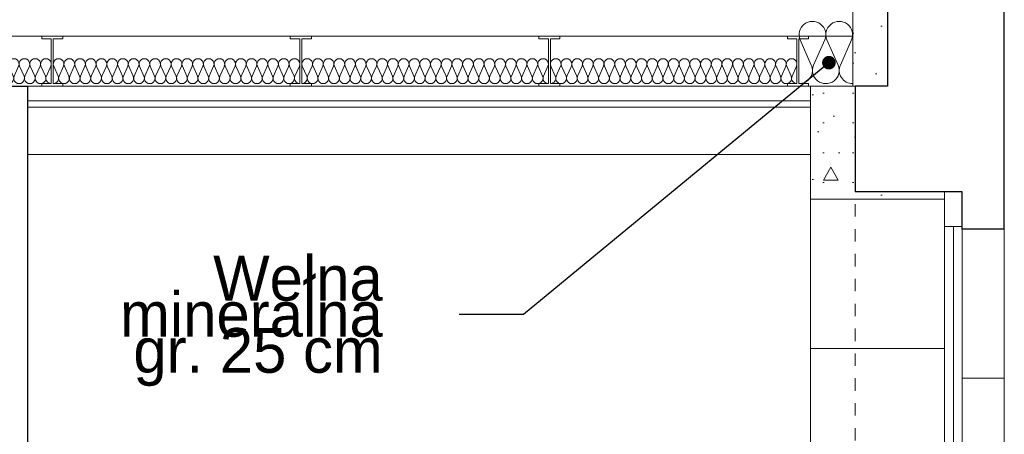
# Model space of a CAD drawing. Extents: x -396299 to -11759, y -15022 to 18278.
# Tile 71 of 205: x -227333 to -223372, y 2408 to 4075. Entities that reach past the tile are written whole.
import ezdxf

# ---------------------------------------------------------------- set-up
doc = ezdxf.new("R2010")
doc.units = 0
doc.header["$MEASUREMENT"] = 0
doc.linetypes.add('Hidden Line', pattern=[100, 50, -50])
for name, color, linetype in [('arch izolacje', 7, 'Continuous'), ('Arch ocieplenie', 7, 'Continuous'), ('INWENT STROPY', 7, 'Continuous')]:
    doc.layers.add(name, color=color, linetype=linetype)
for name, color, linetype, lineweight, true_color in [('arch izolacje_Nr_Pióra__24', 7, 'Continuous', 13, 0x029e21), ('Arch opisy_Nr_Pióra__3', 7, 'Continuous', 20, 0xff6600), ('INWENT STROPY_Nr_Pióra__2', 7, 'Continuous', 13, 0x7f7f7f), ('INWENT STROPY_Nr_Pióra__25', 7, 'Continuous', 15, 0x40a5ff), ('Inwentaryzacja Konst._Nr_Pióra__25', 7, 'Continuous', 15, 0x40a5ff)]:
    doc.layers.add(name, color=color, linetype=linetype, lineweight=lineweight, true_color=true_color)
for name, color, linetype, lineweight in [('Arch ocieplenie_Nr_Pióra__21', 7, 'Continuous', 13), ('INWENT STROPY_Nr_Pióra__21', 7, 'Continuous', 13), ('INWENT. OKNA_Nr_Pióra__21', 7, 'Continuous', 13), ('INWENT.ŚCIANY_Nr_Pióra__1', 7, 'Continuous', 25), ('INWENT.ŚCIANY_Nr_Pióra__21', 7, 'Continuous', 13)]:
    doc.layers.add(name, color=color, linetype=linetype, lineweight=lineweight)
doc.styles.add('GENERATED_STYLE_3', font='txt')
doc.dimstyles.new('GENERATED_STYLE__11', dxfattribs={"dimtxt": 0.18, "dimasz": 109.44, "dimexe": 0.18, "dimexo": 0.0625, "dimgap": 0.09, "dimtad": 0, "dimtih": 1, "dimtoh": 1, "dimdec": 4, "dimzin": 0, "dimdsep": 46, "dimcen": 0.09, "dimadec": 0, "dimazin": 0, "dimtfac": 1, "dimtdec": 4, "dimtmove": 0, "dimatfit": 3, "dimldrblk": 'ARROWHEAD_11', "dimfxl": 0, "dimtolj": 1, "dimtzin": 0, "dimarcsym": 0})
pattern_1 = [(0, (0, 0), (0, 623.5383), [60, -300]), (0, (180, 311.8), (0, 623.5383), [60, -300]), (60, (0, 0), (-540, 311.7692), [60, -300]), (60, (360, 0), (-540, 311.7692), [60, -300]), (120, (60, 0), (540, 311.7692), [60, -300]), (120, (420, 0), (540, 311.7692), [60, -300]), (0, (0, 60), (0, 120.000005), [0, -120.000005, 0, -180.00001]), (45, (60, 60), (-84.85282, 84.85282), [0, -90.000004, 0, -150.000006])]

# ---------------------------------------------------------------- blocks, each defined once
blk = doc.blocks.new('Ściana_10', base_point=(-223981.9, 4838.2))
at = {"layer": 'Arch ocieplenie_Nr_Pióra__21', "linetype": 'Continuous'}
h = blk.add_hatch(dxfattribs=at)
h.set_pattern_fill('Structural_Concrete', color=256, style=0, pattern_type=2)
h.set_pattern_definition(pattern_1)
h.paths.add_polyline_path([(-223981.9, 4838.2), (-223981.9, 3808.2), (-223841.9, 3808.2), (-223841.9, 4838.2)], flags=0)
for p, q in [((-223981.9, 4838.2), (-223981.9, 3808.2)), ((-223841.9, 4838.2), (-223981.9, 4838.2)), ((-223841.9, 3808.2), (-223841.9, 4838.2)), ((-223981.9, 3808.2), (-223841.9, 3808.2))]:
    blk.add_line(p, q, dxfattribs=at)
blk = doc.blocks.new('Ściana_19', base_point=(-223971.9, 3808.2))
at = {"layer": 'Arch ocieplenie_Nr_Pióra__21', "linetype": 'Continuous'}
h = blk.add_hatch(dxfattribs=at)
h.set_pattern_fill('Structural_Concrete', color=256, style=0, pattern_type=2)
h.set_pattern_definition(pattern_1)
h.paths.add_polyline_path([(-224151.9, 3808.2), (-224151.9, 3353.2), (-223971.9, 3383.2), (-223971.9, 3808.2)], flags=0)
for p, q in [((-224151.9, 3808.2), (-224151.9, 3353.2)), ((-223971.9, 3808.2), (-224151.9, 3808.2)), ((-223971.9, 3383.2), (-223971.9, 3808.2))]:
    blk.add_line(p, q, dxfattribs=at)
blk = doc.blocks.new('Ściana_28', base_point=(-223971.9, 3353.2))
at = {"layer": 'Arch ocieplenie_Nr_Pióra__21', "linetype": 'Continuous'}
h = blk.add_hatch(dxfattribs=at)
h.set_pattern_fill('Structural_Concrete', color=256, style=0, pattern_type=2)
h.set_pattern_definition(pattern_1)
h.paths.add_polyline_path([(-224151.9, 3353.2), (-223611.9, 3353.2), (-223611.9, 3383.2), (-223971.9, 3383.2)], flags=0)
for p, q in [((-223611.9, 3383.2), (-223971.9, 3383.2)), ((-223611.9, 3353.2), (-223611.9, 3383.2)), ((-224151.9, 3353.2), (-223611.9, 3353.2))]:
    blk.add_line(p, q, dxfattribs=at)
blk = doc.blocks.new('Izolacja cieplna 14_23', base_point=(-228197.9, 3818.2))
at = {"layer": 'INWENT STROPY_Nr_Pióra__2', "linetype": 'Continuous'}
for p, q in [((-228196.1, 3888.4), (-228178.1, 3848)), ((-228174.5, 3848), (-228156.6, 3888.4)), ((-228152.9, 3888.4), (-228135, 3848)), ((-228131.4, 3848), (-228113.4, 3888.4)), ((-228109.8, 3888.4), (-228091.9, 3848)), ((-228088.2, 3848), (-228070.3, 3888.4)), ((-228066.7, 3888.4), (-228048.7, 3848)), ((-228045.1, 3848), (-228027.2, 3888.4)), ((-228023.5, 3888.4), (-228005.6, 3848)), ((-228002, 3848), (-227984, 3888.4)), ((-227980.4, 3888.4), (-227962.5, 3848)), ((-227958.8, 3848), (-227940.9, 3888.4)), ((-227937.3, 3888.4), (-227919.3, 3848)), ((-227915.7, 3848), (-227897.8, 3888.4)), ((-227894.2, 3888.4), (-227876.2, 3848)), ((-227872.6, 3848), (-227854.6, 3888.4)), ((-227851, 3888.4), (-227833.1, 3848)), ((-227829.5, 3848), (-227811.5, 3888.4)), ((-227807.9, 3888.4), (-227790, 3848)), ((-227786.3, 3848), (-227768.4, 3888.4)), ((-227764.8, 3888.4), (-227746.8, 3848)), ((-227743.2, 3848), (-227725.3, 3888.4)), ((-227721.6, 3888.4), (-227703.7, 3848)), ((-227700.1, 3848), (-227682.1, 3888.4)), ((-227678.5, 3888.4), (-227660.6, 3848)), ((-227656.9, 3848), (-227639, 3888.4)), ((-227635.4, 3888.4), (-227617.4, 3848)), ((-227613.8, 3848), (-227595.9, 3888.4)), ((-227592.2, 3888.4), (-227574.3, 3848)), ((-227570.7, 3848), (-227552.7, 3888.4)), ((-227549.1, 3888.4), (-227531.2, 3848)), ((-227527.5, 3848), (-227509.6, 3888.4)), ((-227506, 3888.4), (-227488, 3848)), ((-227484.4, 3848), (-227466.5, 3888.4)), ((-227462.8, 3888.4), (-227444.9, 3848)), ((-227441.3, 3848), (-227423.3, 3888.4)), ((-227419.7, 3888.4), (-227401.8, 3848)), ((-227398.2, 3848), (-227380.2, 3888.4)), ((-227376.6, 3888.4), (-227358.6, 3848)), ((-227355, 3848), (-227337.1, 3888.4)), ((-227333.5, 3888.4), (-227315.5, 3848)), ((-227311.9, 3848), (-227294, 3888.4)), ((-227290.3, 3888.4), (-227272.4, 3848)), ((-227268.8, 3848), (-227250.8, 3888.4)), ((-227247.2, 3888.4), (-227229.3, 3848)), ((-227225.6, 3848), (-227207.7, 3888.4))]:
    blk.add_line(p, q, dxfattribs=at)
for centre, start_param, end_param in [((-228176.3, 3896.9), 5.870392, 9.837571), ((-228133.2, 3896.9), 5.870392, 9.837571), ((-228090.1, 3896.9), 5.870392, 9.837571), ((-228046.9, 3896.9), 5.870392, 9.837571), ((-228003.8, 3896.9), 5.870392, 9.837571), ((-227960.7, 3896.9), 5.870392, 9.837571), ((-227917.5, 3896.9), 5.870392, 9.837571), ((-227874.4, 3896.9), 5.870392, 9.837571), ((-227831.3, 3896.9), 5.870392, 9.837571), ((-227788.1, 3896.9), 5.870392, 9.837571), ((-227745, 3896.9), 5.870392, 9.837571), ((-227701.9, 3896.9), 5.870392, 9.837571), ((-227658.7, 3896.9), 5.870392, 9.837571), ((-227615.6, 3896.9), 5.870392, 9.837571), ((-227572.5, 3896.9), 5.870392, 9.837571), ((-227529.4, 3896.9), 5.870392, 9.837571), ((-227486.2, 3896.9), 5.870392, 9.837571), ((-227443.1, 3896.9), 5.870392, 9.837571), ((-227400, 3896.9), 5.870392, 9.837571), ((-227356.8, 3896.9), 5.870392, 9.837571), ((-227313.7, 3896.9), 5.870392, 9.837571), ((-227270.6, 3896.9), 5.870392, 9.837571), ((-227227.4, 3896.9), 5.870392, 9.837571), ((-228197.9, 3839.4), 4.712389, 6.695979), ((-228154.7, 3839.4), 2.7288, 6.695979), ((-228111.6, 3839.4), 2.7288, 6.695979), ((-228068.5, 3839.4), 2.7288, 6.695979), ((-228025.4, 3839.4), 2.7288, 6.695979), ((-227982.2, 3839.4), 2.7288, 6.695979), ((-227939.1, 3839.4), 2.7288, 6.695979), ((-227896, 3839.4), 2.7288, 6.695979), ((-227852.8, 3839.4), 2.7288, 6.695979), ((-227809.7, 3839.4), 2.7288, 6.695979), ((-227766.6, 3839.4), 2.7288, 6.695979), ((-227723.4, 3839.4), 2.7288, 6.695979), ((-227680.3, 3839.4), 2.7288, 6.695979), ((-227637.2, 3839.4), 2.7288, 6.695979), ((-227594.1, 3839.4), 2.7288, 6.695979), ((-227550.9, 3839.4), 2.7288, 6.695979), ((-227507.8, 3839.4), 2.7288, 6.695979), ((-227464.7, 3839.4), 2.7288, 6.695979), ((-227421.5, 3839.4), 2.7288, 6.695979), ((-227378.4, 3839.4), 2.7288, 6.695979), ((-227335.3, 3839.4), 2.7288, 6.695979), ((-227292.1, 3839.4), 2.7288, 6.695979), ((-227249, 3839.4), 2.7288, 6.695979), ((-227205.9, 3839.4), 2.7288, 4.712389)]:
    blk.add_ellipse(centre, major_axis=(21.6, 0), ratio=0.986209, start_param=start_param, end_param=end_param, dxfattribs=at)
blk = doc.blocks.new('Izolacja cieplna 14_28', base_point=(-225197.9, 3818.2))
at = {"layer": 'INWENT STROPY_Nr_Pióra__2', "linetype": 'Continuous'}
for p, q in [((-225196.1, 3888.4), (-225178.1, 3848)), ((-225174.5, 3848), (-225156.6, 3888.4)), ((-225152.9, 3888.4), (-225135, 3848)), ((-225131.4, 3848), (-225113.4, 3888.4)), ((-225109.8, 3888.4), (-225091.9, 3848)), ((-225088.2, 3848), (-225070.3, 3888.4)), ((-225066.7, 3888.4), (-225048.7, 3848)), ((-225045.1, 3848), (-225027.2, 3888.4)), ((-225023.5, 3888.4), (-225005.6, 3848)), ((-225002, 3848), (-224984, 3888.4)), ((-224980.4, 3888.4), (-224962.5, 3848)), ((-224958.8, 3848), (-224940.9, 3888.4)), ((-224937.3, 3888.4), (-224919.3, 3848)), ((-224915.7, 3848), (-224897.8, 3888.4)), ((-224894.2, 3888.4), (-224876.2, 3848)), ((-224872.6, 3848), (-224854.6, 3888.4)), ((-224851, 3888.4), (-224833.1, 3848)), ((-224829.5, 3848), (-224811.5, 3888.4)), ((-224807.9, 3888.4), (-224790, 3848)), ((-224786.3, 3848), (-224768.4, 3888.4)), ((-224764.8, 3888.4), (-224746.8, 3848)), ((-224743.2, 3848), (-224725.3, 3888.4)), ((-224721.6, 3888.4), (-224703.7, 3848)), ((-224700.1, 3848), (-224682.1, 3888.4)), ((-224678.5, 3888.4), (-224660.6, 3848)), ((-224656.9, 3848), (-224639, 3888.4)), ((-224635.4, 3888.4), (-224617.4, 3848)), ((-224613.8, 3848), (-224595.9, 3888.4)), ((-224592.2, 3888.4), (-224574.3, 3848)), ((-224570.7, 3848), (-224552.7, 3888.4)), ((-224549.1, 3888.4), (-224531.2, 3848)), ((-224527.5, 3848), (-224509.6, 3888.4)), ((-224506, 3888.4), (-224488, 3848)), ((-224484.4, 3848), (-224466.5, 3888.4)), ((-224462.8, 3888.4), (-224444.9, 3848)), ((-224441.3, 3848), (-224423.3, 3888.4)), ((-224419.7, 3888.4), (-224401.8, 3848)), ((-224398.2, 3848), (-224380.2, 3888.4)), ((-224376.6, 3888.4), (-224358.6, 3848)), ((-224355, 3848), (-224337.1, 3888.4)), ((-224333.5, 3888.4), (-224315.5, 3848)), ((-224311.9, 3848), (-224294, 3888.4)), ((-224290.3, 3888.4), (-224272.4, 3848)), ((-224268.8, 3848), (-224250.8, 3888.4)), ((-224247.2, 3888.4), (-224229.3, 3848)), ((-224225.6, 3848), (-224207.7, 3888.4))]:
    blk.add_line(p, q, dxfattribs=at)
for centre, start_param, end_param in [((-225176.3, 3896.9), 5.870392, 9.837571), ((-225133.2, 3896.9), 5.870392, 9.837571), ((-225090.1, 3896.9), 5.870392, 9.837571), ((-225046.9, 3896.9), 5.870392, 9.837571), ((-225003.8, 3896.9), 5.870392, 9.837571), ((-224960.7, 3896.9), 5.870392, 9.837571), ((-224917.5, 3896.9), 5.870392, 9.837571), ((-224874.4, 3896.9), 5.870392, 9.837571), ((-224831.3, 3896.9), 5.870392, 9.837571), ((-224788.1, 3896.9), 5.870392, 9.837571), ((-224745, 3896.9), 5.870392, 9.837571), ((-224701.9, 3896.9), 5.870392, 9.837571), ((-224658.7, 3896.9), 5.870392, 9.837571), ((-224615.6, 3896.9), 5.870392, 9.837571), ((-224572.5, 3896.9), 5.870392, 9.837571), ((-224529.4, 3896.9), 5.870392, 9.837571), ((-224486.2, 3896.9), 5.870392, 9.837571), ((-224443.1, 3896.9), 5.870392, 9.837571), ((-224400, 3896.9), 5.870392, 9.837571), ((-224356.8, 3896.9), 5.870392, 9.837571), ((-224313.7, 3896.9), 5.870392, 9.837571), ((-224270.6, 3896.9), 5.870392, 9.837571), ((-224227.4, 3896.9), 5.870392, 9.837571), ((-225197.9, 3839.4), 4.712389, 6.695979), ((-225154.7, 3839.4), 2.7288, 6.695979), ((-225111.6, 3839.4), 2.7288, 6.695979), ((-225068.5, 3839.4), 2.7288, 6.695979), ((-225025.4, 3839.4), 2.7288, 6.695979), ((-224982.2, 3839.4), 2.7288, 6.695979), ((-224939.1, 3839.4), 2.7288, 6.695979), ((-224896, 3839.4), 2.7288, 6.695979), ((-224852.8, 3839.4), 2.7288, 6.695979), ((-224809.7, 3839.4), 2.7288, 6.695979), ((-224766.6, 3839.4), 2.7288, 6.695979), ((-224723.4, 3839.4), 2.7288, 6.695979), ((-224680.3, 3839.4), 2.7288, 6.695979), ((-224637.2, 3839.4), 2.7288, 6.695979), ((-224594.1, 3839.4), 2.7288, 6.695979), ((-224550.9, 3839.4), 2.7288, 6.695979), ((-224507.8, 3839.4), 2.7288, 6.695979), ((-224464.7, 3839.4), 2.7288, 6.695979), ((-224421.5, 3839.4), 2.7288, 6.695979), ((-224378.4, 3839.4), 2.7288, 6.695979), ((-224335.3, 3839.4), 2.7288, 6.695979), ((-224292.1, 3839.4), 2.7288, 6.695979), ((-224249, 3839.4), 2.7288, 6.695979), ((-224205.9, 3839.4), 2.7288, 4.712389)]:
    blk.add_ellipse(centre, major_axis=(21.6, 0), ratio=0.986209, start_param=start_param, end_param=end_param, dxfattribs=at)
blk = doc.blocks.new('Izolacja cieplna 14_80', base_point=(-227197.9, 3818.2))
at = {"layer": 'INWENT STROPY_Nr_Pióra__2', "linetype": 'Continuous'}
for p, q in [((-227196.1, 3888.4), (-227178.1, 3848)), ((-227174.5, 3848), (-227156.6, 3888.4)), ((-227152.9, 3888.4), (-227135, 3848)), ((-227131.4, 3848), (-227113.4, 3888.4)), ((-227109.8, 3888.4), (-227091.9, 3848)), ((-227088.2, 3848), (-227070.3, 3888.4)), ((-227066.7, 3888.4), (-227048.7, 3848)), ((-227045.1, 3848), (-227027.2, 3888.4)), ((-227023.5, 3888.4), (-227005.6, 3848)), ((-227002, 3848), (-226984, 3888.4)), ((-226980.4, 3888.4), (-226962.5, 3848)), ((-226958.8, 3848), (-226940.9, 3888.4)), ((-226937.3, 3888.4), (-226919.3, 3848)), ((-226915.7, 3848), (-226897.8, 3888.4)), ((-226894.2, 3888.4), (-226876.2, 3848)), ((-226872.6, 3848), (-226854.6, 3888.4)), ((-226851, 3888.4), (-226833.1, 3848)), ((-226829.5, 3848), (-226811.5, 3888.4)), ((-226807.9, 3888.4), (-226790, 3848)), ((-226786.3, 3848), (-226768.4, 3888.4)), ((-226764.8, 3888.4), (-226746.8, 3848)), ((-226743.2, 3848), (-226725.3, 3888.4)), ((-226721.6, 3888.4), (-226703.7, 3848)), ((-226700.1, 3848), (-226682.1, 3888.4)), ((-226678.5, 3888.4), (-226660.6, 3848)), ((-226656.9, 3848), (-226639, 3888.4)), ((-226635.4, 3888.4), (-226617.4, 3848)), ((-226613.8, 3848), (-226595.9, 3888.4)), ((-226592.2, 3888.4), (-226574.3, 3848)), ((-226570.7, 3848), (-226552.7, 3888.4)), ((-226549.1, 3888.4), (-226531.2, 3848)), ((-226527.5, 3848), (-226509.6, 3888.4)), ((-226506, 3888.4), (-226488, 3848)), ((-226484.4, 3848), (-226466.5, 3888.4)), ((-226462.8, 3888.4), (-226444.9, 3848)), ((-226441.3, 3848), (-226423.3, 3888.4)), ((-226419.7, 3888.4), (-226401.8, 3848)), ((-226398.2, 3848), (-226380.2, 3888.4)), ((-226376.6, 3888.4), (-226358.6, 3848)), ((-226355, 3848), (-226337.1, 3888.4)), ((-226333.5, 3888.4), (-226315.5, 3848)), ((-226311.9, 3848), (-226294, 3888.4)), ((-226290.3, 3888.4), (-226272.4, 3848)), ((-226268.8, 3848), (-226250.8, 3888.4)), ((-226247.2, 3888.4), (-226229.3, 3848)), ((-226225.6, 3848), (-226207.7, 3888.4))]:
    blk.add_line(p, q, dxfattribs=at)
for centre, start_param, end_param in [((-227176.3, 3896.9), 5.870392, 9.837571), ((-227133.2, 3896.9), 5.870392, 9.837571), ((-227090.1, 3896.9), 5.870392, 9.837571), ((-227046.9, 3896.9), 5.870392, 9.837571), ((-227003.8, 3896.9), 5.870392, 9.837571), ((-226960.7, 3896.9), 5.870392, 9.837571), ((-226917.5, 3896.9), 5.870392, 9.837571), ((-226874.4, 3896.9), 5.870392, 9.837571), ((-226831.3, 3896.9), 5.870392, 9.837571), ((-226788.1, 3896.9), 5.870392, 9.837571), ((-226745, 3896.9), 5.870392, 9.837571), ((-226701.9, 3896.9), 5.870392, 9.837571), ((-226658.7, 3896.9), 5.870392, 9.837571), ((-226615.6, 3896.9), 5.870392, 9.837571), ((-226572.5, 3896.9), 5.870392, 9.837571), ((-226529.4, 3896.9), 5.870392, 9.837571), ((-226486.2, 3896.9), 5.870392, 9.837571), ((-226443.1, 3896.9), 5.870392, 9.837571), ((-226400, 3896.9), 5.870392, 9.837571), ((-226356.8, 3896.9), 5.870392, 9.837571), ((-226313.7, 3896.9), 5.870392, 9.837571), ((-226270.6, 3896.9), 5.870392, 9.837571), ((-226227.4, 3896.9), 5.870392, 9.837571), ((-227197.9, 3839.4), 4.712389, 6.695979), ((-227154.7, 3839.4), 2.7288, 6.695979), ((-227111.6, 3839.4), 2.7288, 6.695979), ((-227068.5, 3839.4), 2.7288, 6.695979), ((-227025.4, 3839.4), 2.7288, 6.695979), ((-226982.2, 3839.4), 2.7288, 6.695979), ((-226939.1, 3839.4), 2.7288, 6.695979), ((-226896, 3839.4), 2.7288, 6.695979), ((-226852.8, 3839.4), 2.7288, 6.695979), ((-226809.7, 3839.4), 2.7288, 6.695979), ((-226766.6, 3839.4), 2.7288, 6.695979), ((-226723.4, 3839.4), 2.7288, 6.695979), ((-226680.3, 3839.4), 2.7288, 6.695979), ((-226637.2, 3839.4), 2.7288, 6.695979), ((-226594.1, 3839.4), 2.7288, 6.695979), ((-226550.9, 3839.4), 2.7288, 6.695979), ((-226507.8, 3839.4), 2.7288, 6.695979), ((-226464.7, 3839.4), 2.7288, 6.695979), ((-226421.5, 3839.4), 2.7288, 6.695979), ((-226378.4, 3839.4), 2.7288, 6.695979), ((-226335.3, 3839.4), 2.7288, 6.695979), ((-226292.1, 3839.4), 2.7288, 6.695979), ((-226249, 3839.4), 2.7288, 6.695979), ((-226205.9, 3839.4), 2.7288, 4.712389)]:
    blk.add_ellipse(centre, major_axis=(21.6, 0), ratio=0.986209, start_param=start_param, end_param=end_param, dxfattribs=at)
blk = doc.blocks.new('Izolacja cieplna 14_81', base_point=(-226197.9, 3818.2))
at = {"layer": 'INWENT STROPY_Nr_Pióra__2', "linetype": 'Continuous'}
for p, q in [((-226196.1, 3888.4), (-226178.1, 3848)), ((-226174.5, 3848), (-226156.6, 3888.4)), ((-226152.9, 3888.4), (-226135, 3848)), ((-226131.4, 3848), (-226113.4, 3888.4)), ((-226109.8, 3888.4), (-226091.9, 3848)), ((-226088.2, 3848), (-226070.3, 3888.4)), ((-226066.7, 3888.4), (-226048.7, 3848)), ((-226045.1, 3848), (-226027.2, 3888.4)), ((-226023.5, 3888.4), (-226005.6, 3848)), ((-226002, 3848), (-225984, 3888.4)), ((-225980.4, 3888.4), (-225962.5, 3848)), ((-225958.8, 3848), (-225940.9, 3888.4)), ((-225937.3, 3888.4), (-225919.3, 3848)), ((-225915.7, 3848), (-225897.8, 3888.4)), ((-225894.2, 3888.4), (-225876.2, 3848)), ((-225872.6, 3848), (-225854.6, 3888.4)), ((-225851, 3888.4), (-225833.1, 3848)), ((-225829.5, 3848), (-225811.5, 3888.4)), ((-225807.9, 3888.4), (-225790, 3848)), ((-225786.3, 3848), (-225768.4, 3888.4)), ((-225764.8, 3888.4), (-225746.8, 3848)), ((-225743.2, 3848), (-225725.3, 3888.4)), ((-225721.6, 3888.4), (-225703.7, 3848)), ((-225700.1, 3848), (-225682.1, 3888.4)), ((-225678.5, 3888.4), (-225660.6, 3848)), ((-225656.9, 3848), (-225639, 3888.4)), ((-225635.4, 3888.4), (-225617.4, 3848)), ((-225613.8, 3848), (-225595.9, 3888.4)), ((-225592.2, 3888.4), (-225574.3, 3848)), ((-225570.7, 3848), (-225552.7, 3888.4)), ((-225549.1, 3888.4), (-225531.2, 3848)), ((-225527.5, 3848), (-225509.6, 3888.4)), ((-225506, 3888.4), (-225488, 3848)), ((-225484.4, 3848), (-225466.5, 3888.4)), ((-225462.8, 3888.4), (-225444.9, 3848)), ((-225441.3, 3848), (-225423.3, 3888.4)), ((-225419.7, 3888.4), (-225401.8, 3848)), ((-225398.2, 3848), (-225380.2, 3888.4)), ((-225376.6, 3888.4), (-225358.6, 3848)), ((-225355, 3848), (-225337.1, 3888.4)), ((-225333.5, 3888.4), (-225315.5, 3848)), ((-225311.9, 3848), (-225294, 3888.4)), ((-225290.3, 3888.4), (-225272.4, 3848)), ((-225268.8, 3848), (-225250.8, 3888.4)), ((-225247.2, 3888.4), (-225229.3, 3848)), ((-225225.6, 3848), (-225207.7, 3888.4))]:
    blk.add_line(p, q, dxfattribs=at)
for centre, start_param, end_param in [((-226176.3, 3896.9), 5.870392, 9.837571), ((-226133.2, 3896.9), 5.870392, 9.837571), ((-226090.1, 3896.9), 5.870392, 9.837571), ((-226046.9, 3896.9), 5.870392, 9.837571), ((-226003.8, 3896.9), 5.870392, 9.837571), ((-225960.7, 3896.9), 5.870392, 9.837571), ((-225917.5, 3896.9), 5.870392, 9.837571), ((-225874.4, 3896.9), 5.870392, 9.837571), ((-225831.3, 3896.9), 5.870392, 9.837571), ((-225788.1, 3896.9), 5.870392, 9.837571), ((-225745, 3896.9), 5.870392, 9.837571), ((-225701.9, 3896.9), 5.870392, 9.837571), ((-225658.7, 3896.9), 5.870392, 9.837571), ((-225615.6, 3896.9), 5.870392, 9.837571), ((-225572.5, 3896.9), 5.870392, 9.837571), ((-225529.4, 3896.9), 5.870392, 9.837571), ((-225486.2, 3896.9), 5.870392, 9.837571), ((-225443.1, 3896.9), 5.870392, 9.837571), ((-225400, 3896.9), 5.870392, 9.837571), ((-225356.8, 3896.9), 5.870392, 9.837571), ((-225313.7, 3896.9), 5.870392, 9.837571), ((-225270.6, 3896.9), 5.870392, 9.837571), ((-225227.4, 3896.9), 5.870392, 9.837571), ((-226197.9, 3839.4), 4.712389, 6.695979), ((-226154.7, 3839.4), 2.7288, 6.695979), ((-226111.6, 3839.4), 2.7288, 6.695979), ((-226068.5, 3839.4), 2.7288, 6.695979), ((-226025.4, 3839.4), 2.7288, 6.695979), ((-225982.2, 3839.4), 2.7288, 6.695979), ((-225939.1, 3839.4), 2.7288, 6.695979), ((-225896, 3839.4), 2.7288, 6.695979), ((-225852.8, 3839.4), 2.7288, 6.695979), ((-225809.7, 3839.4), 2.7288, 6.695979), ((-225766.6, 3839.4), 2.7288, 6.695979), ((-225723.4, 3839.4), 2.7288, 6.695979), ((-225680.3, 3839.4), 2.7288, 6.695979), ((-225637.2, 3839.4), 2.7288, 6.695979), ((-225594.1, 3839.4), 2.7288, 6.695979), ((-225550.9, 3839.4), 2.7288, 6.695979), ((-225507.8, 3839.4), 2.7288, 6.695979), ((-225464.7, 3839.4), 2.7288, 6.695979), ((-225421.5, 3839.4), 2.7288, 6.695979), ((-225378.4, 3839.4), 2.7288, 6.695979), ((-225335.3, 3839.4), 2.7288, 6.695979), ((-225292.1, 3839.4), 2.7288, 6.695979), ((-225249, 3839.4), 2.7288, 6.695979), ((-225205.9, 3839.4), 2.7288, 4.712389)]:
    blk.add_ellipse(centre, major_axis=(21.6, 0), ratio=0.986209, start_param=start_param, end_param=end_param, dxfattribs=at)
blk = doc.blocks.new('Izolacja cieplna 14_82', base_point=(-223981.9, 3818.2))
at = {"layer": 'arch izolacje_Nr_Pióra__24', "linetype": 'Continuous'}
for p, q in [((-224148.4, 3892.7), (-224193.3, 3993.7)), ((-224094.4, 3993.7), (-224139.3, 3892.7)), ((-224040.4, 3892.7), (-224085.3, 3993.7)), ((-223986.4, 3993.7), (-224031.3, 3892.7))]:
    blk.add_line(p, q, dxfattribs=at)
for centre, start_param, end_param in [((-224143.9, 4015), 2.728799, 6.695979), ((-224035.9, 4015), 2.728799, 6.695979), ((-224197.9, 3871.3), 1.570796, 3.554385), ((-224089.9, 3871.3), 5.870392, 9.837571), ((-223981.9, 3871.3), 5.870392, 7.853982)]:
    blk.add_ellipse(centre, major_axis=(-54, 0), ratio=0.984621, start_param=start_param, end_param=end_param, dxfattribs=at)
blk = doc.blocks.new('ARROWHEAD_11')
at = {"color": 0, "linetype": 'Continuous', "lineweight": 0}
blk.add_line((0, 0), (-1, 0), dxfattribs=at)
at = {"color": 0, "linetype": 'Continuous', "lineweight": 0, "const_width": 0.25, "flags": 128}
blk.add_lwpolyline([(-0.125, 0, 1), (0.125, 0, 1)], format="xyb", close=True, dxfattribs=at)

msp = doc.modelspace()

# ---------------------------------------------------------------- linework, layer by layer
at = {"layer": 'Arch ocieplenie_Nr_Pióra__21', "linetype": 'Continuous'}
for p, q in [((-224151.9, 3353.2), (-224151.9, 1053.2)), ((-224151.9, 2753.2), (-223611.9, 2753.2))]:
    msp.add_line(p, q, dxfattribs=at)
at = {"layer": 'INWENT STROPY_Nr_Pióra__2', "linetype": 'Continuous'}
msp.add_line((-227301.9, 3533.2), (-224151.9, 3533.2), dxfattribs=at)
at = {"layer": 'INWENT STROPY_Nr_Pióra__21', "linetype": 'Continuous'}
for p, q in [((-224151.9, 3748.2), (-227301.9, 3748.2)), ((-224151.9, 3723.2), (-227301.9, 3723.2))]:
    msp.add_line(p, q, dxfattribs=at)
at = {"layer": 'INWENT STROPY_Nr_Pióra__25', "linetype": 'Continuous'}
for p, q in [((-227244.4, 3998.2), (-227244.4, 4008.2)), ((-227159.4, 4008.2), (-227244.4, 4008.2)), ((-227159.4, 3998.2), (-227159.4, 4008.2)), ((-226244.4, 3998.2), (-226244.4, 4008.2)), ((-226159.4, 4008.2), (-226244.4, 4008.2)), ((-226159.4, 3998.2), (-226159.4, 4008.2)), ((-225159.4, 4008.2), (-225244.4, 4008.2)), ((-225244.4, 3998.2), (-225244.4, 4008.2)), ((-225159.4, 3998.2), (-225159.4, 4008.2)), ((-224244.4, 3998.2), (-224244.4, 4008.2)), ((-224159.4, 4008.2), (-224244.4, 4008.2)), ((-224159.4, 3998.2), (-224159.4, 4008.2)), ((-227205.9, 3998.2), (-227244.4, 3998.2)), ((-227205.9, 3818.2), (-227205.9, 3998.2)), ((-227159.4, 3998.2), (-227197.9, 3998.2)), ((-227197.9, 3818.2), (-227197.9, 3998.2)), ((-226205.9, 3998.2), (-226244.4, 3998.2)), ((-226205.9, 3818.2), (-226205.9, 3998.2)), ((-226197.9, 3818.2), (-226197.9, 3998.2)), ((-226159.4, 3998.2), (-226197.9, 3998.2)), ((-225205.9, 3998.2), (-225244.4, 3998.2)), ((-225205.9, 3818.2), (-225205.9, 3998.2)), ((-225197.9, 3818.2), (-225197.9, 3998.2)), ((-225159.4, 3998.2), (-225197.9, 3998.2)), ((-224205.9, 3998.2), (-224244.4, 3998.2)), ((-224205.9, 3818.2), (-224205.9, 3998.2)), ((-224159.4, 3998.2), (-224197.9, 3998.2)), ((-224197.9, 3818.2), (-224197.9, 3998.2)), ((-227244.4, 3808.2), (-227244.4, 3818.2)), ((-227205.9, 3818.2), (-227244.4, 3818.2)), ((-227159.4, 3808.2), (-227244.4, 3808.2)), ((-227159.4, 3818.2), (-227197.9, 3818.2)), ((-227159.4, 3818.2), (-227159.4, 3808.2)), ((-226205.9, 3818.2), (-226244.4, 3818.2)), ((-226244.4, 3808.2), (-226244.4, 3818.2)), ((-226159.4, 3808.2), (-226244.4, 3808.2)), ((-226159.4, 3818.2), (-226197.9, 3818.2)), ((-226159.4, 3818.2), (-226159.4, 3808.2)), ((-225205.9, 3818.2), (-225244.4, 3818.2)), ((-225244.4, 3808.2), (-225244.4, 3818.2)), ((-225159.4, 3808.2), (-225244.4, 3808.2)), ((-225159.4, 3818.2), (-225197.9, 3818.2)), ((-225159.4, 3818.2), (-225159.4, 3808.2)), ((-224244.4, 3808.2), (-224244.4, 3818.2)), ((-224205.9, 3818.2), (-224244.4, 3818.2)), ((-224159.4, 3808.2), (-224244.4, 3808.2)), ((-224159.4, 3818.2), (-224197.9, 3818.2)), ((-224159.4, 3818.2), (-224159.4, 3808.2))]:
    msp.add_line(p, q, dxfattribs=at)
at = {"layer": 'INWENT. OKNA_Nr_Pióra__21', "linetype": 'Continuous'}
for p, q in [((-223611.9, 1053.2), (-223611.9, 3383.2)), ((-223611.9, 3383.2), (-223541.9, 3383.2)), ((-223541.9, 3383.2), (-223541.9, 1053.2)), ((-223611.9, 3243.2), (-223541.9, 3243.2)), ((-223576.9, 3243.2), (-223576.9, 1163.2))]:
    msp.add_line(p, q, dxfattribs=at)
at = {"layer": 'INWENT.ŚCIANY_Nr_Pióra__1', "linetype": 'Continuous'}
for p, q in [((-223371.9, 3233.2), (-223371.9, 4838.2)), ((-223841.9, 4808.2), (-223841.9, 3808.2)), ((-227481.9, 3808.2), (-227301.9, 3808.2)), ((-227301.9, 3808.2), (-227301.9, -3701.8)), ((-223971.9, 3808.2), (-223971.9, 3383.2)), ((-223841.9, 3808.2), (-223971.9, 3808.2)), ((-223541.9, 3383.2), (-223971.9, 3383.2)), ((-223541.9, 3233.2), (-223541.9, 3383.2)), ((-223371.9, 3233.2), (-223541.9, 3233.2))]:
    msp.add_line(p, q, dxfattribs=at)
at = {"layer": 'INWENT.ŚCIANY_Nr_Pióra__21', "linetype": 'Hidden Line'}
msp.add_line((-223971.9, 1083.2), (-223971.9, 3383.2), dxfattribs=at)
at = {"layer": 'INWENT.ŚCIANY_Nr_Pióra__21', "linetype": 'Continuous'}
for p, q in [((-223371.9, 1053.2), (-223371.9, 3233.2)), ((-223541.9, 2633.2), (-223371.9, 2633.2))]:
    msp.add_line(p, q, dxfattribs=at)
at = {"layer": 'Inwentaryzacja Konst._Nr_Pióra__25', "linetype": 'Continuous'}
for p, q in [((-223981.9, 4008.2), (-230111.9, 4008.2)), ((-224151.9, 3808.2), (-227301.9, 3808.2))]:
    msp.add_line(p, q, dxfattribs=at)

# ---------------------------------------------------------------- block references
at = {"layer": 'arch izolacje', "color": 104, "linetype": 'Continuous', "lineweight": 20, "true_color": 0x029e21}
msp.add_blockref('Izolacja cieplna 14_82', (-223981.9, 3818.2), dxfattribs=at)
at = {"layer": 'Arch ocieplenie'}
for name, p in [('Ściana_10', (-223981.9, 4838.2)), ('Ściana_19', (-223971.9, 3808.2)), ('Ściana_28', (-223971.9, 3353.2))]:
    msp.add_blockref(name, p, dxfattribs=at)
at = {"layer": 'INWENT STROPY', "color": 104, "linetype": 'Continuous', "lineweight": 20, "true_color": 0x029e21}
for name, p in [('Izolacja cieplna 14_23', (-228197.9, 3818.2)), ('Izolacja cieplna 14_80', (-227197.9, 3818.2)), ('Izolacja cieplna 14_81', (-226197.9, 3818.2)), ('Izolacja cieplna 14_28', (-225197.9, 3818.2))]:
    msp.add_blockref(name, p, dxfattribs=at)

# ---------------------------------------------------------------- texts
at = {"layer": 'Arch opisy_Nr_Pióra__3', "linetype": 'Continuous', "insert": (-225872.3, 2863.5), "char_height": 180, "width": 1650.08, "attachment_point": 6, "line_spacing_factor": 0.483535, "style": 'GENERATED_STYLE_3'}
msp.add_mtext('{Wełna mineralna\\Pgr. 25 cm}', dxfattribs=at)

# ---------------------------------------------------------------- leaders
at = {"layer": 'Arch opisy_Nr_Pióra__3', "linetype": 'Continuous', "annotation_type": 0, "has_hookline": 1, "hookline_direction": 1, "text_width": 1414.3}
msp.add_leader([(-224077.5, 3902.2), (-225305.9, 2889.3), (-225564.5, 2889.3)], dimstyle='GENERATED_STYLE__11', dxfattribs=at)

doc.saveas('drawing.dxf')
